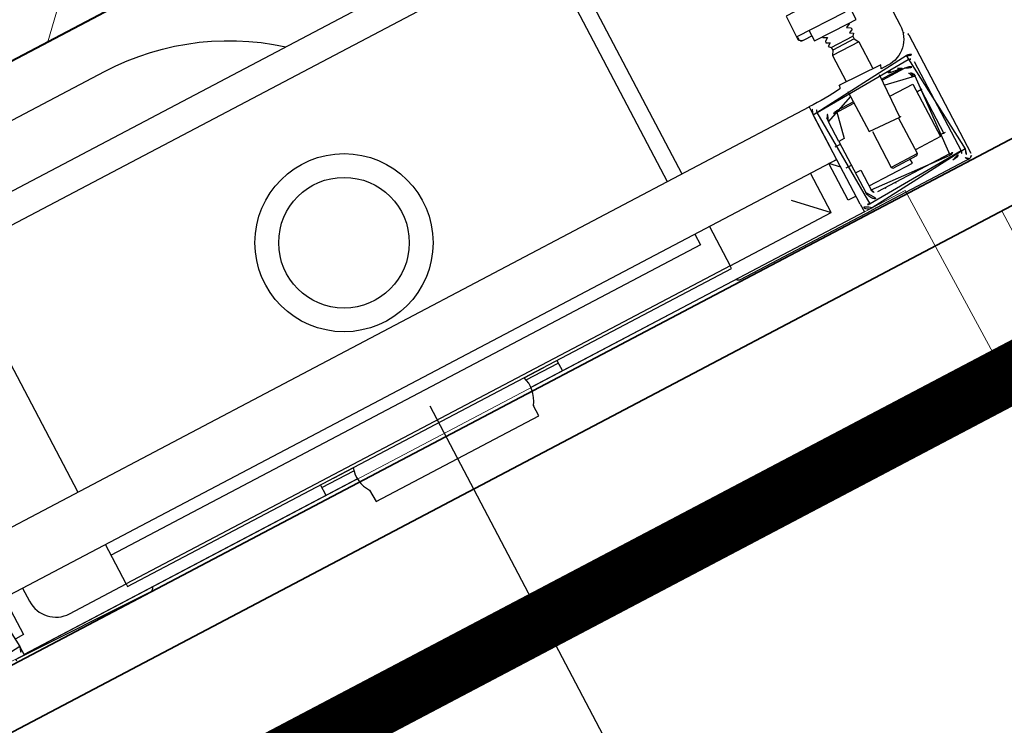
# Model space of a CAD drawing. Header units: metres. Extents: x 7408630 to 7411134, y 5569633 to 5570339.
# Tile 65 of 76: x 7410493.843 to 7410494.174, y 5569902.194 to 5569902.432. Entities that reach past the tile are written whole.
import ezdxf
from ezdxf.enums import TextEntityAlignment as Align

# ---------------------------------------------------------------- set-up
doc = ezdxf.new("R2010")
doc.units = ezdxf.units.M
doc.header["$MEASUREMENT"] = 0
doc.linetypes.add('HIDDEN2', pattern=[4.762499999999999, 3.175, -1.5875])
doc.layers.add('0-wypos-sanitarne', color=1, linetype='Continuous')
for name, color, linetype, lineweight in [('0-ZABUDOWA GK-MDF', 54, 'Continuous', 35), ('1_POSADZKA PODZIAŁY', 151, 'Continuous', 0), ('1_POSADZKI COKOŁY', 170, 'Continuous', 0), ('Hatch_zamurowania', 4, 'Continuous', 5), ('OPIS POM NOWE', 140, 'Continuous', 5), ('Opis_pom', 9, 'Continuous', 18), ('Sciany', 2, 'Continuous', 40), ('WYBURZENIA HATCH', 253, 'Continuous', 0)]:
    doc.layers.add(name, color=color, linetype=linetype, lineweight=lineweight)
doc.layers.add('Wyburzenia', color=7, linetype='Continuous', lineweight=13, true_color=0xb0b0b0)
doc.styles.add('ARIAL', font='tahoma.ttf')

# ---------------------------------------------------------------- blocks, each defined once
blk = doc.blocks.new('A$C324a30b8')
at = {"lineweight": 0}
for points in [[(0.1755240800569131, 1.384364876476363e-06), (0.1769200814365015, -0.119576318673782)], [(-0.1755240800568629, -1.956768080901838e-15), (0.1755240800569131, -2.033095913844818e-15)]]:
    blk.add_lwpolyline(points, dxfattribs=at)
at = {"layer": 'DEFPOINTS'}
blk.add_lwpolyline([(-4.610196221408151e-06, 0.01049219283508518), (-4.610196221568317e-06, -0.710834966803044)], dxfattribs=at)
blk = doc.blocks.new('99400_TOP')
for points in [[(-0.1894100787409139, 0.1708061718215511), (-0.04454090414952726, 0.1708061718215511), (-0.04034816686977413, 0.1707083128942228), (-0.03616448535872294, 0.1704151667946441), (-0.03199911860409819, 0.1699271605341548), (-0.02786080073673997, 0.169245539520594), (-0.02375906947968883, 0.1683716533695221), (-0.01970212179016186, 0.1673074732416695), (-0.01569966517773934, 0.1660553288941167), (-0.01175936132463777, 0.1646178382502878), (-0.007890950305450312, 0.1629983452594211), (-0.004101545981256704, 0.1612000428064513), (-0.0004007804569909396, 0.1592273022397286), (0.003204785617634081, 0.1570838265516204), (0.006705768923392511, 0.1547750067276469), (0.01009616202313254, 0.1523049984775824), (0.01336696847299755, 0.1496801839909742)], [(0.1649285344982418, 0.1496802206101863), (-0.1647679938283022, 0.1496802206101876)], [(-0.1184726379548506, 0.0496799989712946), (-0.1184726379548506, 0.1396802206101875), (0.1115273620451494, 0.1396802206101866), (0.1115273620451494, 0.0496799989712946)], [(0.1060236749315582, 0.1396802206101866), (0.1060236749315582, 0.0496799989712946)], [(0.1676694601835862, 0.07094207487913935), (0.1675569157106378, 0.07095758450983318), (0.1674584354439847, 0.07099149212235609), (0.1673739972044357, 0.07105685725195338), (0.1673222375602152, 0.07119889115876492), (0.1673222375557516, 0.0723517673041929)], [(0.1676647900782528, 0.071311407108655), (0.1675446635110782, 0.07184727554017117), (0.1675127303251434, 0.07210139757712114)], [(0.1720018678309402, 0.07031715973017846), (0.168868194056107, 0.07031715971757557), (0.1684151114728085, 0.07042238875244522), (0.1683082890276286, 0.07043683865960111), (0.1681966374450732, 0.07044368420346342), (0.1680647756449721, 0.07044811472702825), (0.1679458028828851, 0.0704626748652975), (0.1678329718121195, 0.07051524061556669), (0.1677601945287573, 0.07067190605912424), (0.1677601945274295, 0.07101483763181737), (0.1681095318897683, 0.07060734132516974)], [(0.1687609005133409, 0.07031715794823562), (0.1686589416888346, 0.07031746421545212), (0.1684786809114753, 0.07039739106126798)], [(0.1759014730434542, 0.06388060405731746), (0.184101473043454, 0.063880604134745)], [(0.1850014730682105, 0.06125876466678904), (0.1750014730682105, 0.06125876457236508)], [(0.1841014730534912, 0.06281761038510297), (0.1759014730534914, 0.06281761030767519)], [(0.1996255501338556, 0.05696495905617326), (0.1997578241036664, 0.05694754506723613), (0.199876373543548, 0.05692170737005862), (0.2000073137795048, 0.05688163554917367)], [(0.2009930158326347, 0.05547456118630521), (0.2009930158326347, 0.01048449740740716)], [(-0.159998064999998, 0.0466799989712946), (-0.159998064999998, 0.04967999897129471), (0.1600019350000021, 0.04967999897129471), (0.1600019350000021, 0.04667999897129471)], [(0.1600019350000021, 0.03367999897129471), (0.1600019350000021, 0.04567999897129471)], [(0.1740019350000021, 0.0436799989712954), (0.1661790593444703, 0.0436799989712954)], [(0.1670042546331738, 0.04411707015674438), (0.1669332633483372, 0.04403108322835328), (0.1668673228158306, 0.04392865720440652), (0.1668073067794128, 0.04381091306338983), (0.1667542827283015, 0.04367999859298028)], [(0.1949889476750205, 0.04411978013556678), (0.1950578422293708, 0.04403745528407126), (0.1951176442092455, 0.04394717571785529), (0.1951687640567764, 0.0438526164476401), (0.1952115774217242, 0.04375756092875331), (0.1952535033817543, 0.04364565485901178), (0.1952844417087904, 0.04354639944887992), (0.1953115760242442, 0.04344216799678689), (0.1953347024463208, 0.04333358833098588), (0.1953536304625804, 0.04322158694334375), (0.19536695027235, 0.04310970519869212), (0.1953783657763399, 0.04301023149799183), (0.1953933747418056, 0.04290583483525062), (0.1953764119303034, 0.04280657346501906), (0.195473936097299, 0.04278419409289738), (0.19557482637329, 0.04277996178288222), (0.1956768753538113, 0.0427788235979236), (0.195783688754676, 0.04277888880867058), (0.1958922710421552, 0.04277914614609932), (0.1961262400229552, 0.04277949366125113), (0.1961625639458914, 0.04288033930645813), (0.1961515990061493, 0.04298611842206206), (0.1961290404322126, 0.04311017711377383), (0.1960941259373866, 0.04323801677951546), (0.1960480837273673, 0.04336222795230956), (0.195941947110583, 0.04356793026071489)], [(0.1635019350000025, 0.03467999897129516), (0.1635019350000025, 0.04217999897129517)], [(0.1860019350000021, 0.04017999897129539), (0.194501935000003, 0.04017999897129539), (0.194501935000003, 0.02017999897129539), (0.1850016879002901, 0.02017999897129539)], [(0.1959086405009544, 0.0372851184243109), (0.1960180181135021, 0.03728688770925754), (0.1961568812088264, 0.03728849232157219), (0.1963204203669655, 0.03728987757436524), (0.1965019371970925, 0.03729100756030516)], [(0.1615019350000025, 0.03367999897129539), (0.1635019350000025, 0.03367999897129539)], [(0.1750016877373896, 0.03237999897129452), (0.1750016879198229, 0.01871716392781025), (0.1755016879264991, 0.0182171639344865), (0.184501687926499, 0.01821716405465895), (0.1850016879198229, 0.01871716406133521), (0.1850016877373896, 0.03237999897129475)], [(0.1600019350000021, 0.02667999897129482), (0.1570019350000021, 0.02967999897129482), (0.1600019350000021, 0.02967999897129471), (-0.159998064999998, 0.02967999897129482), (-0.156998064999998, 0.02967999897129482), (-0.159998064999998, 0.02667999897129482)], [(-0.1569980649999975, 0.02967999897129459), (-0.1569980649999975, 0.01567999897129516), (-0.1599980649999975, 0.01567999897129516)], [(0.1060236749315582, 0.02967999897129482), (0.1060236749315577, 0.02559639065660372), (-0.1184726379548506, 0.02559639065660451)], [(0.1115273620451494, 0.02967999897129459), (0.111527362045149, 0.01468022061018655), (0.15000152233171, 0.01468022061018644)], [(0.14000152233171, 0.02468022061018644), (0.15000152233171, 0.01468022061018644), (0.15000152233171, 0.02967999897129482)], [(0.1600019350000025, 0.01567999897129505), (0.1570019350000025, 0.01567999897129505), (0.1570019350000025, 0.02967999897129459)], [(0.1615019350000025, 0.02567999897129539), (0.1635019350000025, 0.02567999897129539)], [(0.1965019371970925, 0.02066825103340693), (0.1963204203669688, 0.02066938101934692), (0.1961568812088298, 0.02067076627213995), (0.1960180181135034, 0.02067237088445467), (0.195908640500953, 0.02067414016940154)], [(0.1655019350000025, 0.01667999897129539), (0.1820019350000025, 0.01667999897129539), (0.1820019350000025, 0.01821716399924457)], [(0.1850016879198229, 0.01871716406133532), (0.1750016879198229, 0.01871716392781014)], [(-0.04499806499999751, 0.00967999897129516), (-0.04499806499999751, 0.01368022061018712)], [(0.04500193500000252, 0.01368022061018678), (0.04500193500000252, 0.009679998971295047)], [(0.1672159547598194, 0.01368001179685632), (0.1946662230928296, 0.01368001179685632), (0.1947798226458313, 0.0136800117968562)], [(0.1699981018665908, 0.01317999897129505), (0.1699981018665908, 0.01368001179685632)], [(0.1739981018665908, 0.01317999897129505), (0.1739981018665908, 0.01368001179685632)], [(-0.03304796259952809, 0.00967999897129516), (-0.1599980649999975, 0.00967999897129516), (-0.1599980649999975, 0.01267999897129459)], [(-0.04499806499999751, 0.01267999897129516), (-0.03282660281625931, 0.01267999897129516)], [(0.03283047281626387, 0.01267999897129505), (0.04500193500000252, 0.01267999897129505)], [(0.1600019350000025, 0.01267999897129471), (0.1600019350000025, 0.009679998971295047), (0.03305183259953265, 0.009679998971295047)]]:
    blk.add_lwpolyline(points)
for points in [[(0.180312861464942, 0.1439259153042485, 0.1257130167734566), (0.1946644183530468, 0.1477392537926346, 0.1214387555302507), (0.1951890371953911, 0.1482294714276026, -0.2621187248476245), (0.2000015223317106, 0.1396802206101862), (0.2000015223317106, 0.05968022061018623, -0.414213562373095), (0.1900015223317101, 0.04968022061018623), (0.187516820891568, 0.04968022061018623, 0.405518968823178), (0.1880019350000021, 0.05017999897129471), (0.1880019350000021, 0.05087999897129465, 0.414213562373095), (0.1875019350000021, 0.05137999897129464), (0.1725019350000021, 0.05137999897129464, 0.414213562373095), (0.1720019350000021, 0.05087999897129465), (0.1720019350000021, 0.05017999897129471, 0.4055189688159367), (0.1724870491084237, 0.04968022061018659, 0.001664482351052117), (0.1599349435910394, 0.04967999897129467)], [(0.1720018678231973, 0.07231715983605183), (0.1720018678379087, 0.06851732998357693, 0.4142135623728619), (0.1722018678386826, 0.06831732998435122), (0.1846190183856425, 0.0683173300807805), (0.1878018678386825, 0.06831733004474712, 0.4142135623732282), (0.1880018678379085, 0.06851733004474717), (0.1880018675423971, 0.1448466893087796), (0.1888489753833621, 0.145098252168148), (0.1896882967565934, 0.145374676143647), (0.1905190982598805, 0.1456757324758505), (0.1913406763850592, 0.146001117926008), (0.1921523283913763, 0.1463505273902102), (0.1929533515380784, 0.1467236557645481), (0.1937430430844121, 0.1471201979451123), (0.1945592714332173, 0.1475620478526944), (0.1946451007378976, 0.1476168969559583), (0.1947280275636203, 0.1476784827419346), (0.1948076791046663, 0.1477465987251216), (0.1948833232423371, 0.1478211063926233), (0.1949541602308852, 0.1479015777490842), (0.1950189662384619, 0.1479867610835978)], [(0.1857550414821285, 0.0725171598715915), (0.1857550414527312, 0.08011038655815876), (0.185724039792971, 0.08022057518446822), (0.1856447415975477, 0.08029405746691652), (0.1855466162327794, 0.08031715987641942), (0.1856480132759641, 0.08030283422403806), (0.1857318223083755, 0.08023957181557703), (0.1857728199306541, 0.08013561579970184), (0.1857737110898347, 0.07251715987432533), (0.1857432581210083, 0.07241129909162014), (0.1856668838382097, 0.07234017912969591), (0.1854735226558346, 0.07231715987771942), (0.1855798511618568, 0.07237247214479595), (0.1856353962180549, 0.07251663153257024), (0.1856353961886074, 0.08011767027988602), (0.1855669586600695, 0.08027475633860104), (0.1854735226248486, 0.08031715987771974), (0.1674346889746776, 0.08031715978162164, 0.4142135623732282), (0.1672346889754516, 0.08011715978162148), (0.1672346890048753, 0.07251715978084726, 0.4142135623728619), (0.1674346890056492, 0.07231715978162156), (0.185473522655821, 0.07231715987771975)], [(0.175001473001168, 0.06835893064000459), (0.1750014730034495, 0.06811730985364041, -0.05005514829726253), (0.1751475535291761, 0.06785575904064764), (0.1763649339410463, 0.06744842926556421, -0.7198969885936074), (0.176364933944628, 0.0670690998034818), (0.1751475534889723, 0.06666176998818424, -0.050055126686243), (0.1750014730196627, 0.06640021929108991), (0.1750014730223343, 0.06611730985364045, -0.05005514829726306), (0.1751475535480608, 0.06585575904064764), (0.1763649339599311, 0.06544842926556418, -0.7198969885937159), (0.1763649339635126, 0.06506909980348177), (0.1751475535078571, 0.06466176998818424, -0.05005512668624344), (0.1750014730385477, 0.06440021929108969), (0.1759014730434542, 0.06388060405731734), (0.1759014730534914, 0.06281761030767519), (0.1750014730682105, 0.06125876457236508), (0.1750014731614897, 0.05137999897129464)], [(0.185001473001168, 0.06835893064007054), (0.1850014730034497, 0.06811730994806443, 0.05005514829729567), (0.184855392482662, 0.06785575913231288), (0.1836380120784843, 0.06744842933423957, 0.719896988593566), (0.183638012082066, 0.06706909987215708), (0.1848553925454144, 0.06666177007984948, 0.05005512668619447), (0.1850014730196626, 0.06640021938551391), (0.1850014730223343, 0.06611730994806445, 0.05005514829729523), (0.1848553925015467, 0.06585575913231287), (0.183638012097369, 0.06544842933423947, 0.7198969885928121), (0.1836380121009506, 0.06506909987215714), (0.1848553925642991, 0.06466177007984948, 0.0500551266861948), (0.1850014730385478, 0.0644002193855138), (0.184101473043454, 0.063880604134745), (0.1841014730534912, 0.06281761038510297), (0.1850014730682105, 0.06125876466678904), (0.1850014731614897, 0.05137999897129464)], [(0.2001062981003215, 0.05684345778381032, 0.1265588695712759), (0.1996151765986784, 0.05692746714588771)], [(0.2009930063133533, 0.0554745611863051, 0.1989090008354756), (0.2005536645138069, 0.0565352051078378, 0.0913009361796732), (0.2001062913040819, 0.056843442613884)], [(0.1740019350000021, 0.04817999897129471), (0.1740019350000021, 0.03287999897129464, 0.414213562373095), (0.1745019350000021, 0.03237999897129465), (0.1855019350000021, 0.03237999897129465, 0.414213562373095), (0.1860019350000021, 0.03287999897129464), (0.1860019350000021, 0.04817999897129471)], [(0.1937476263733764, 0.04656097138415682, 0.1190956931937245), (0.1899976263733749, 0.04764337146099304, 0.1190956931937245), (0.1862476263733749, 0.04656097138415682)], [(0.1937476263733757, 0.04617999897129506), (0.1937476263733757, 0.04656097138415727), (0.1862476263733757, 0.04656097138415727), (0.1862476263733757, 0.04617999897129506), (0.1945019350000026, 0.04617999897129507, -0.414213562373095), (0.1985019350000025, 0.04217999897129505)], [(0.1637938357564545, 0.0436799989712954), (0.1635019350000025, 0.0436799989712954), (0.1635019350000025, 0.04217999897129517, -0.414213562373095), (0.1675019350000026, 0.04617999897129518), (0.1740019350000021, 0.04617999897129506)], [(0.1740019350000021, 0.04417999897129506), (0.1675019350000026, 0.04417999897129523, 0.414213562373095), (0.1655019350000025, 0.04217999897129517), (0.1655019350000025, 0.03467999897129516), (0.1635019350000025, 0.03467999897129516), (0.1635019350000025, 0.01517999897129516, 0.414213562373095), (0.1675019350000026, 0.01117999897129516)], [(0.1635019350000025, 0.02267999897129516), (0.1655019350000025, 0.02267999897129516), (0.1655019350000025, 0.01517999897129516, 0.414213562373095), (0.1675019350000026, 0.01317999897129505), (0.1945019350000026, 0.01317999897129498, 0.414213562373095), (0.1965019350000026, 0.01517999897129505), (0.1965019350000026, 0.04217999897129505, 0.414213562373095), (0.1945019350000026, 0.04417999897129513), (0.1860019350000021, 0.04417999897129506)], [(0.194501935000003, 0.0372123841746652), (0.1951502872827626, 0.03721538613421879), (0.1954206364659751, 0.03721729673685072), (0.1955995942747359, 0.0372198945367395), (0.195666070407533, 0.03722287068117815, 0.1164652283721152), (0.1958896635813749, 0.03727563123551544), (0.1960062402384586, 0.03733391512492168), (0.1960062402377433, 0.02062534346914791), (0.195889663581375, 0.02068362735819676, 0.1164652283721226), (0.195666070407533, 0.02073638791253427), (0.1954206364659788, 0.0207419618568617), (0.1951502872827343, 0.02074387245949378), (0.194501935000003, 0.02074687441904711)], [(-0.14999847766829, 0.02967999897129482), (-0.14999847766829, 0.02468022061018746, 0.414213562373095), (-0.13999847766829, 0.01468022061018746), (-0.1184726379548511, 0.01468022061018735), (-0.1184726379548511, 0.02967999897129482)], [(-0.03999761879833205, 0.01368022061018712), (-0.03255166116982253, 0.01367999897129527, 0.2369618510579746), (-0.03117989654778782, 0.004430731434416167, -0.1543530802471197), (-0.0309980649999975, 0.0038557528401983), (-0.0309980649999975, -1.93942084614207e-15), (0.03100193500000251, -1.93942084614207e-15), (0.03100193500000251, 0.0038557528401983, -0.1543530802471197), (0.03118376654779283, 0.004430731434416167, 0.2369618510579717), (0.03255553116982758, 0.01367999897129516), (0.04000238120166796, 0.01368022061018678)], [(0.1945019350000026, 0.01117999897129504, 0.414213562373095), (0.1985019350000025, 0.01517999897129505)], [(0.198697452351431, 0.01002469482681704, 0.0001142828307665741), (0.1986974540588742, 0.01002423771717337, 0.5170148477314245), (0.2000326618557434, 0.00908606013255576), (0.1999324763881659, 0.009052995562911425), (0.1998334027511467, 0.00902680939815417), (0.1997143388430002, 0.009004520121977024), (0.1995835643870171, 0.008991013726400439), (0.1994826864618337, 0.008988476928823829), (0.1990272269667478, 0.008991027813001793), (0.198408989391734, 0.008992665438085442), (0.1977092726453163, 0.00899322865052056), (0.1642751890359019, 0.008993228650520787), (0.1639258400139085, 0.008993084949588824), (0.1635663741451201, 0.008992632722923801), (0.1632325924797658, 0.008991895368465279), (0.1629359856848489, 0.008990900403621), (0.1626871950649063, 0.00898968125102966), (0.1624946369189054, 0.00898828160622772), (0.1623653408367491, 0.00898674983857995)], [(0.2001062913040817, 0.00911561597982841, 0.09130093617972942), (0.2005536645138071, 0.009423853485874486, 0.1989090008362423), (0.2009930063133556, 0.01048449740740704)], [(-0.1632983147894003, 0.009478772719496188, 0.4125364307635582), (-0.1622983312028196, 0.008484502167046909), (-0.1125041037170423, 0.008484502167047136), (-0.1122130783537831, 0.008513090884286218), (-0.1119331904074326, 0.008597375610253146), (-0.1116750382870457, 0.00873451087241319), (-0.1114482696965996, 0.00891896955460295), (-0.1112617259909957, 0.009144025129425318), (-0.1111222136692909, 0.009400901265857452), (-0.1110353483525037, 0.00967999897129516)], [(0.1112381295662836, 0.009679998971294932), (0.1114241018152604, 0.009443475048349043), (0.1116536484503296, 0.009248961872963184), (0.1119173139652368, 0.0091040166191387), (0.1122046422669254, 0.009014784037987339), (0.1125041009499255, 0.008984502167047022), (0.1622983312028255, 0.00898450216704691, 0.3262309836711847), (0.1632508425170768, 0.009679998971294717)]]:
    blk.add_lwpolyline(points, format="xyb")
for points in [[(-0.199998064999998, 0.01267999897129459), (-0.199998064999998, 0.0466799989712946, -0.414213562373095), (-0.196998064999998, 0.0496799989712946), (-0.162998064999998, 0.0496799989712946, -0.414213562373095), (-0.159998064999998, 0.0466799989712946), (-0.159998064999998, 0.01267999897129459, -0.414213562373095), (-0.162998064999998, 0.00967999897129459), (-0.196998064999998, 0.00967999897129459, -0.414213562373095)], [(0.1600019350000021, 0.01267999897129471), (0.1600019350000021, 0.04667999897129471, -0.414213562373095), (0.1630019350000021, 0.04967999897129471), (0.1970019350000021, 0.04967999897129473, -0.414213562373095), (0.2000019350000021, 0.04667999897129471), (0.2000019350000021, 0.01267999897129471, -0.414213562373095), (0.1970019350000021, 0.009679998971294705), (0.1630019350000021, 0.009679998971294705, -0.414213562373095)], [(0.1985019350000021, 0.04667999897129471), (0.1985019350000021, 0.01267999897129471, -0.414213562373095), (0.1970019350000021, 0.0111799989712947), (0.1630019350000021, 0.0111799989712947, -0.414213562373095), (0.1615019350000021, 0.01267999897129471), (0.1615019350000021, 0.04667999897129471, -0.414213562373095), (0.1630019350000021, 0.04817999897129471), (0.1970019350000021, 0.04817999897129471, -0.414213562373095)]]:
    blk.add_lwpolyline(points, format="xyb", close=True)
blk.add_lwpolyline([(-0.1184726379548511, 0.01368022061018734), (0.111527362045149, 0.01368022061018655), (0.111527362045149, 0.01468022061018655), (-0.1184726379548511, 0.01468022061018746)], close=True)
for centre, radius in [((1.522331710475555e-06, 0.08218022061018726), 0.03000000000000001), ((1.935000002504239e-06, 0.08217999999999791), 0.02200000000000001)]:
    blk.add_circle(centre, radius)
blk.add_ellipse((0.1676822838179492, 0.07114137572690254), major_axis=(-1.309428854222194e-05, -0.0001995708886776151), ratio=0.1993571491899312, start_param=0.006339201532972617, end_param=0.006379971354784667)
blk = doc.blocks.new('A$C4ebe9e89')
blk.add_blockref('99400_TOP', (0, 0))
blk = doc.blocks.new('A$C142d3faa')
at = {"layer": '1_POSADZKA PODZIAŁY'}
h = blk.add_hatch(dxfattribs=at)
h.set_pattern_fill('_USER', color=256, scale=80, double=1, pattern_type=0)
h.set_pattern_definition([(0, (-58931.34199039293, 199163.1944934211), (0, 80), []), (90, (-58931.34199039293, 199163.1944934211), (-80, 4.898587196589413e-15), [])])
h.paths.add_polyline_path([(419.2253591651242, 1045.606190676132), (183.2253591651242, 1045.606190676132), (183.2253591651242, 1265.606190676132), (299.2339670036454, 1265.596304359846), (299.2339670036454, 1245.596304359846), (419.2253591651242, 1245.606190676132)])
at = {"layer": 'Hatch_zamurowania'}
h = blk.add_hatch(dxfattribs=at)
h.set_pattern_fill('ANSI31', color=256, scale=1.5)
h.set_pattern_definition([(45, (-50117.48606533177, 199163.1944934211), (-3.367596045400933, 3.367596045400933), [])])
h.paths.add_polyline_path([(175.2253591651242, 1045.400270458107), (175.2253591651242, 1273.606190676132), (419.2253591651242, 1273.606190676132), (419.2253591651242, 1265.606190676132), (183.2253591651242, 1265.606190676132), (183.2253591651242, 1045.606190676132)])
at = {"layer": 'WYBURZENIA HATCH'}
h = blk.add_hatch(dxfattribs=at)
h.set_pattern_fill('AR-CONC', color=256, scale=0.1)
h.set_pattern_definition([(49.99999999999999, (-50117.48606533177, 199163.1944934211), (18.2184668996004, -1.593908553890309), [1.905, -20.955]), (355, (-50117.48606533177, 199163.1944934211), (-3.524342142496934, 19.10568452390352), [1.524, -16.764058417]), (100.4514447, (-50115.96786463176, 199163.0616680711), (14.69412470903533, 17.51177519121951), [1.61900088, -17.80902445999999]), (46.18420000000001, (-50117.48606533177, 199168.2744934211), (27.10790408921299, -4.204232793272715), [2.8575, -31.4325]), (96.63555760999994, (-50115.22707533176, 199167.9241434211), (23.7404134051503, 24.74261245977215), [2.428502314, -26.713560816]), (351.1841511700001, (-50117.48606533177, 199168.2744934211), (23.74041340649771, 24.74261245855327), [2.285996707, -25.145973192]), (21, (-50114.94606533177, 199167.0044934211), (15.16143912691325, -10.22651981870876), [1.905, -20.955]), (326.0000000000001, (-50114.94606533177, 199167.0044934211), (6.180202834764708, 18.41879661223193), [1.524, -16.764]), (71.45144499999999, (-50113.68261207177, 199166.1522834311), (21.34164192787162, 8.192276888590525), [1.61900088, -17.80899376]), (37.50000000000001, (-50117.48606533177, 199163.1944934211), (0.3088603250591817, 8.455503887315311), [0, -16.5608, 0, -17.018, 0, -16.8275]), (7.499999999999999, (-50117.48606533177, 199163.1944934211), (6.681966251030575, 10.01805748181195), [0, -9.7028, 0, -16.1798, 0, -6.413500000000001]), (327.5, (-50123.15026533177, 199163.1944934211), (13.55905951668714, -0.5728743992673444), [0, -6.350000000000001, 0, -19.812, 0, -26.289]), (317.5, (-50125.69026533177, 199163.1944934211), (14.81291813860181, 2.542649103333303), [0, -8.255, 0, -13.1572, 0, -18.669])])
h.paths.add_polyline_path([(267.2253591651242, 1231.606190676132), (408.2253591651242, 1231.606190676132), (408.2253591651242, 1216.606190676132), (267.2253591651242, 1216.606190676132)])
at = {"layer": '0-ZABUDOWA GK-MDF'}
for points in [[(419.2253591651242, 1247.606190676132), (299.2253591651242, 1247.606190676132)], [(419.2253591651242, 1245.606190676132), (299.2253591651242, 1245.606190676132)]]:
    blk.add_lwpolyline(points, dxfattribs=at)
at = {"layer": '1_POSADZKI COKOŁY', "color": 180, "true_color": 0x3022f7, "const_width": 2}
blk.add_lwpolyline([(188.2253591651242, 1050.606190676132), (414.2253591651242, 1050.606190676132), (414.2253591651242, 1240.606190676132), (294.2253591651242, 1240.606190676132), (294.2253591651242, 1260.606190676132), (188.2253591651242, 1260.606190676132)], close=True, dxfattribs=at)
at = {"layer": 'Sciany'}
blk.add_lwpolyline([(419.2253591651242, 1265.606190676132), (183.2253591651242, 1265.606190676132)], dxfattribs=at)
at = {"layer": 'Wyburzenia', "linetype": 'HIDDEN2', "ltscale": 3}
blk.add_lwpolyline([(408.2253591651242, 1231.606190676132), (267.2253591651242, 1231.606190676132)], dxfattribs=at)
at = {"layer": '0-wypos-sanitarne', "xscale": 100, "yscale": 100, "zscale": 100}
for name, p in [('A$C4ebe9e89', (340.9957001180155, 1246.757740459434)), ('A$C324a30b8', (340.9957001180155, 1247.725740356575))]:
    blk.add_blockref(name, p, dxfattribs=at)
at = {"layer": 'OPIS POM NOWE', "style": 'ARIAL'}
for tag, p in [('E1,4', (2085.453509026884, 1677.902724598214)), ('E1,4', (2642.565068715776, 1467.098580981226)), ('E1,4', (2887.554946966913, 1334.669140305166)), ('E1,1', (2346.15172770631, 945.3069204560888)), ('E1,2', (2380.289767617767, 731.4605824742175)), ('E1,4', (3248.926969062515, 423.5622677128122)), ('E1,3', (2269.290473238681, 389.8474601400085)), ('E1,5', (4145.396889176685, -41.41678165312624))]:
    blk.add_attdef(tag, text='', height=23.936, dxfattribs=at).set_placement(p, align=Align.MIDDLE_CENTER)
at = {"layer": 'Opis_pom', "ltscale": 0.7, "style": 'ARIAL'}
for tag, p in [('B1,18', (784.175454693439, 4749.376909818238)), ('B1,21', (1474.160621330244, 4744.552251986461)), ('B1/17', (593.1950013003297, 4721.360037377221)), ('1,23', (2643.879736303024, 4721.360037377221)), ('1,22', (2015.997302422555, 4715.619925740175)), ('A1,1', (-123.2752701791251, 4710.792713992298)), ('B1,1', (2964.213888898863, 4687.194759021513)), ('B1,19', (983.4770436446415, 4684.250472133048)), ('A1,6', (-365.3793687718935, 4657.226791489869)), ('A1,16', (198.2072643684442, 4631.436355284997)), ('B1,20', (1267.194878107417, 4624.632454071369)), ('B1,3', (3298.013043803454, 4567.235815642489)), ('B1,4', (4545.109849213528, 4480.622250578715)), ('A1,5', (-782.1155021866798, 4446.932694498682)), ('A1,2', (-186.9193724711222, 4425.112318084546)), ('A1,15', (198.2072643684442, 4391.000839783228)), ('B1,2', (2872.012077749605, 4302.459186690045)), ('A1,3', (-121.2895641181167, 4150.905633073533)), ('B1,8', (2427.383192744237, 4053.123158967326)), ('B1,6', (4754.926236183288, 3940.334623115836)), ('A1,4', (-837.6792277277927, 3920.772192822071)), ('B1,14', (401.2060605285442, 3890.998977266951)), ('B1,13', (1255.283140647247, 3857.264790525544)), ('B1,5', (4487.887436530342, 3854.524062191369)), ('B1,10', (1961.599271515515, 3852.276071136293)), ('B1,9', (2126.781835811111, 3827.246892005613)), ('B1,7', (3203.179523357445, 3799.68363001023)), ('B1,11', (2118.658790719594, 3658.838670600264)), ('B1,12', (1949.477289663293, 3633.257187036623)), ('C1,2', (2894.604733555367, 3427.283363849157)), ('C1,3', (2160.246723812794, 3198.455877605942)), ('C1,1', (3129.25555325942, 2706.44898945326)), ('C1,4', (2077.339235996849, 2485.413103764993)), ('C1,5', (2131.383208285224, 2180.309788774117)), ('C1,10', (3196.043433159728, 2172.920878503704)), ('C1,9', (3215.995519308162, 1907.634199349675)), ('C1,6', (2168.073843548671, 1819.58528353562)), ('D0,18', (1348.653176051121, 1483.781635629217)), ('C1,8', (2890.195548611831, 1472.29709332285)), ('C1,7', (2247.746238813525, 1432.404889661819)), ('D,03', (680.1466722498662, 1361.206844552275)), ('D0,15', (1769.826019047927, 1360.285680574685)), ('D,07', (301.6534830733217, 1339.208595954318)), ('D0,6', (-189.623502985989, 1299.117330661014)), ('D0,8', (-573.6059719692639, 1280.794415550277)), ('D0,2', (1011.718833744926, 1184.667071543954)), ('D0,4', (520.2942003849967, 1181.603761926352)), ('D0,14', (1790.011409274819, 1156.002015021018)), ('D,05', (264.3299696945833, 1077.697489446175)), ('D0,13', (1760.78024321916, 974.2700197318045)), ('D0,09', (-770.0709432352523, 944.5551283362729)), ('D0,1', (999.9887503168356, 928.6062601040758)), ('D0,10', (-751.0723892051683, 564.5580135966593)), ('D0,11', (-751.0723892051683, 336.7382673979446)), ('D0,12', (198.7439030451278, 306.3970252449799))]:
    blk.add_attdef(tag, text='', height=11.968, dxfattribs=at).set_placement(p, align=Align.MIDDLE_CENTER)

msp = doc.modelspace()

# ---------------------------------------------------------------- block references
at = {"xscale": 0.01, "yscale": 0.01, "zscale": 0.01, "rotation": 27.75854060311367}
msp.add_blockref('A$C142d3faa', (7410496.779402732, 5569889.662845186), dxfattribs=at)

doc.saveas('drawing.dxf')
